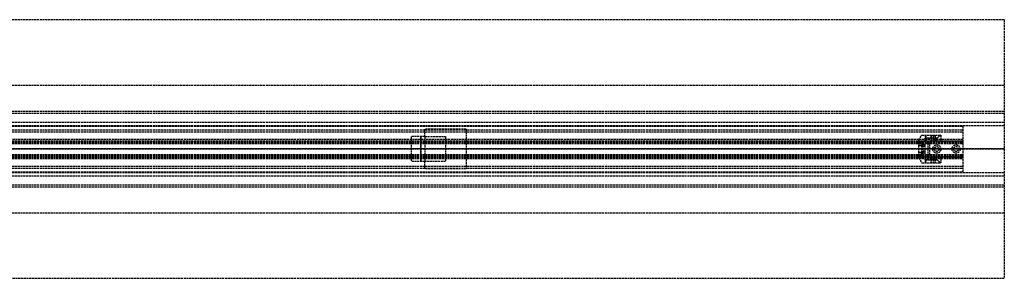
# Model space of a CAD drawing. Header units: millimetres. Extents: x -1 to 2050, y -94 to 94.
# Tile 14 of 14: x 1336 to 2050, y -94 to 94. Entities that reach past the tile are written whole.
import ezdxf

# ---------------------------------------------------------------- set-up
doc = ezdxf.new("R2010")
doc.units = ezdxf.units.MM
doc.header["$LTSCALE"] = 10
doc.linetypes.add('ALLCAD_Strich', pattern=[0.2, 0.15, -0.05])
doc.layers.add('BESCH_KONT_sich_schn_ansi_2d', color=40, linetype='Continuous')
doc.layers.add('BESCH_KONT_sich_schn_grun_2d', color=10, linetype='Continuous')

msp = doc.modelspace()

# ---------------------------------------------------------------- linework, layer by layer
at = {"layer": 'BESCH_KONT_sich_schn_ansi_2d', "linetype": 'ALLCAD_Strich'}
for p, q in [((0, 0, 2353), (2050, 0, 2353)), ((0, 0, 2359.5), (2050, 0, 2359.5)), ((0, 0, 2359), (2050, 0, 2359)), ((2050, 0, 2362), (0, 0, 2362)), ((2050, 0, 2361.5), (0, 0, 2361.5)), ((0, 0, 2350), (2020, 0, 2350)), ((0, 0, 2350.5), (2020, 0, 2350.5)), ((0, 0, 2355), (2020, 0, 2355)), ((0, 0, 2322), (2020, 0, 2322)), ((0, 0, 2326.5), (2020, 0, 2326.5)), ((0, 0, 2352.5), (2020, 0, 2352.5)), ((2020, 0, 2325.5), (0, 0, 2325.5)), ((0, 0, 2324), (2020, 0, 2324)), ((2050, 0, 2418), (0, 0, 2418)), ((0, 0, 2368), (2050, 0, 2368)), ((2050, 0), (995, 0)), ((1629.5, 0, 2365), (1619.5, 0, 2365)), ((1619.5, 0, 2365), (1619.5, 0, 2362)), ((1626.5, 0, 2359), (1626.5, 0, 2362)), ((1626.5, 0, 2362), (1626.5, 0, 2355)), ((1629.5, 0, 2359), (1629.5, 0, 2365)), ((1629.5, 0, 2355), (1629.5, 0, 2359)), ((1644.5, 0, 2359), (1644.5, 0, 2362)), ((1659.5, 0, 2359), (1659.5, 0, 2355)), ((1988, 0, 2347), (1988, 0, 2350)), ((1988, 0, 2328.6), (1990, 0, 2328.6)), ((1988, 0, 2328.6), (1988, 0, 2328.88)), ((1988, 0, 2346), (1990, 0, 2346)), ((1988, 0, 2332.03), (1990, 0, 2332.03)), ((1988, 0, 2331.6), (1988, 0, 2331.3)), ((1988, 0, 2328.88), (1988, 0, 2331.3)), ((1988, 0, 2331.3), (1990, 0, 2331.3)), ((1990, 0, 2328.88), (1988, 0, 2328.88)), ((1988, 0, 2346.51), (1990, 0, 2342.9)), ((1990, 0, 2347), (1988, 0, 2347)), ((1988, 0, 2331.6), (1990, 0, 2331.6)), ((1990, 0, 2335.7), (1988, 0, 2332.09)), ((1988, 0, 2332.09), (1988, 0, 2331.6)), ((1988, 0, 2347), (1988, 0, 2346.51)), ((1988, 0, 2332.09), (1988, 0, 2346.51)), ((1990, 0, 2343), (1991, 0, 2343)), ((1990, 0, 2349), (1991, 0, 2349)), ((1990, 0, 2330), (1991, 0, 2330)), ((1990, 0, 2336), (1991, 0, 2336)), ((1990, 0, 2352), (1990.1, 0, 2352)), ((1990, 0, 2350), (1990, 0, 2350)), ((1990, 0, 2349.99), (1990, 0, 2349.99)), ((1990, 0, 2349.99), (1990, 0, 2349.99)), ((1990, 0, 2349.99), (1990, 0, 2349.99)), ((1990, 0, 2350), (1990, 0, 2350)), ((1990, 0, 2349.99), (1990, 0, 2349.99)), ((1990, 0, 2349.99), (1990, 0, 2350)), ((1990, 0, 2350), (1990, 0, 2350)), ((1990, 0, 2328.8), (1990, 0, 2328.6)), ((1990, 0, 2348.04), (1990, 0, 2350)), ((1990, 0, 2350), (1990, 0, 2350)), ((1990, 0, 2350), (1990, 0, 2350)), ((1990, 0, 2350), (1990, 0, 2350)), ((1990, 0, 2349.99), (1990, 0, 2349.99)), ((1990, 0, 2350), (1990, 0, 2350)), ((1990, 0, 2350), (1990, 0, 2350)), ((1990, 0, 2349.99), (1990, 0, 2349.99)), ((1990, 0, 2350), (1990, 0, 2350)), ((1990, 0, 2350), (1990, 0, 2350)), ((1992.5, 0, 2347.55), (1990, 0, 2347.55)), ((1992.5, 0, 2344.05), (1990, 0, 2344.05)), ((1992.5, 0, 2334.55), (1990, 0, 2334.55)), ((1992.5, 0, 2331.05), (1990, 0, 2331.05)), ((1990, 0, 2342.9), (2003.59, 0, 2342.9)), ((1990, 0, 2342.9), (1990, 0, 2335.7)), ((1990, 0, 2335.7), (1990, 0, 2331.6)), ((1990, 0, 2347), (1990, 0, 2342.9)), ((1990, 0, 2348.04), (1990, 0, 2347)), ((2003.59, 0, 2335.7), (1990, 0, 2335.7)), ((1990, 0, 2331.6), (1990, 0, 2328.8)), ((1990, 0, 2328.8), (1992.5, 0, 2328.8)), ((1992.5, 0, 2349.8), (1990, 0, 2349.8)), ((1990.1, 0, 2352), (1990.1, 0, 2350)), ((1991.1, 0, 2352), (1990.1, 0, 2352)), ((1991, 0, 2343), (1991, 0, 2349)), ((1991, 0, 2330), (1991, 0, 2336)), ((1991.1, 0, 2350), (1991.1, 0, 2352)), ((1991.1, 0, 2352), (2019, 0, 2352)), ((1992.5, 0, 2338), (1992.5, 0, 2340.6)), ((1992.5, 0, 2344.9), (1992.5, 0, 2349.8)), ((1992.5, 0, 2338), (1992.5, 0, 2333.7)), ((1992.5, 0, 2344.9), (1992.5, 0, 2340.6)), ((1992.5, 0, 2328.8), (1992.5, 0, 2333.7)), ((2001.39, 0, 2344.9), (1992.5, 0, 2344.9)), ((1992.5, 0, 2333.7), (2001.39, 0, 2333.7)), ((1992.5, 0, 2341.6), (1994.5, 0, 2341.6)), ((1993, 0, 2341.1), (1996.74, 0, 2341.1)), ((1996.74, 0, 2337.5), (1993, 0, 2337.5)), ((1994.5, 0, 2335.7), (1996, 0, 2335.7)), ((1994.5, 0, 2341.6), (1994.5, 0, 2335.7)), ((1996, 0, 2342.9), (1996, 0, 2335.7)), ((1997.2, 0, 2340.99), (1998.7, 0, 2340.22)), ((1998.7, 0, 2338.38), (1997.2, 0, 2337.61)), ((1999.25, 0, 2348.5), (1998, 0, 2347.5)), ((1998, 0, 2347), (1998, 0, 2347.5)), ((2004, 0, 2347), (1998, 0, 2347)), ((2004, 0, 2347.5), (1998, 0, 2347.5)), ((1999.25, 0, 2348.5), (1999.25, 0, 2352)), ((2002.75, 0, 2348.5), (1999.25, 0, 2348.5)), ((1999.25, 0, 2352), (1999.25, 0, 2350)), ((1999.71, 0, 2340.09), (2004, 0, 2341.06)), ((2004, 0, 2337.54), (1999.71, 0, 2338.51)), ((2001.39, 0, 2333.7), (2003.59, 0, 2335.7)), ((2003.59, 0, 2342.9), (2001.39, 0, 2344.9)), ((2002.75, 0, 2348.5), (2002.75, 0, 2352)), ((2002.75, 0, 2348.5), (2004, 0, 2347.5)), ((2002.75, 0, 2352), (2002.75, 0, 2350)), ((2003.59, 0, 2335.7), (2004, 0, 2336.08)), ((2004, 0, 2342.52), (2003.59, 0, 2342.9)), ((2004, 0, 2347), (2004, 0, 2347.5)), ((2004, 0, 2337.54), (2004, 0, 2336.08)), ((2004, 0, 2342.52), (2004, 0, 2341.06)), ((2013.25, 0, 2348.5), (2012, 0, 2347.5)), ((2012, 0, 2347), (2012, 0, 2347.5)), ((2018, 0, 2347), (2012, 0, 2347)), ((2018, 0, 2347.5), (2012, 0, 2347.5)), ((2013.25, 0, 2348.5), (2013.25, 0, 2352)), ((2016.75, 0, 2348.5), (2013.25, 0, 2348.5)), ((2013.25, 0, 2352), (2013.25, 0, 2350)), ((2016.75, 0, 2348.5), (2016.75, 0, 2352)), ((2016.75, 0, 2348.5), (2018, 0, 2347.5)), ((2016.75, 0, 2352), (2016.75, 0, 2350)), ((2018, 0, 2347), (2018, 0, 2347.5)), ((2019, 0, 2352), (2019, 0, 2350)), ((2020, 0, 2352), (2019, 0, 2352)), ((2020, 0, 2355), (2020, 0, 2322)), ((2050, 0, 2368), (2050, 0, 2418)), ((2050, 0), (2050, 0, 2368))]:
    msp.add_line(p, q, dxfattribs=at)
at = {"layer": 'BESCH_KONT_sich_schn_ansi_2d', "linetype": 'ALLCAD_Strich', "extrusion": (0, 1, 0)}
for centre, radius, start, end in [((-1990, 2350), 2, 360, 90), ((-1993, 2340.6), 0.5, 0, 90), ((-1993, 2338), 0.5, 270, 360), ((-1996.74, 2340.1), 1, 90, 117.26618), ((-1996.74, 2338.5), 1, 242.73382, 270)]:
    msp.add_arc(centre, radius, start, end, dxfattribs=at)
at = {"layer": 'BESCH_KONT_sich_schn_ansi_2d', "linetype": 'ALLCAD_Strich', "extrusion": (0, -1, 0)}
for centre, start, end in [((1999.38, 2341.55), 242.73382, 282.73382), ((1999.38, 2337.05), 77.26618, 117.26618)]:
    msp.add_arc(centre, 1.5, start, end, dxfattribs=at)
at = {"layer": 'BESCH_KONT_sich_schn_grun_2d', "linetype": 'ALLCAD_Strich'}
for p, q in [((0, 94), (2050, 94)), ((2050, 94), (2050, -94)), ((0, 46.5), (2050, 46.5)), ((0, 27.5), (2050, 27.5)), ((0, 27.5), (2050, 27.5)), ((0, 26), (2050, 26)), ((0, 19.5), (2050, 19.5)), ((0, 17), (2050, 17)), ((0, 16.5), (2020, 16.5)), ((1659.5, 14.5), (1629.5, 14.5)), ((1629.5, 9), (1629.5, 14.5)), ((1659.5, 14.5), (1659.5, -14.5)), ((2020, 16.5), (2020, -16.5)), ((0, 14), (2020, 14)), ((0, 12.38), (2020, 12.38)), ((1629.5, 9), (1619.5, 9)), ((1619.5, 9), (1619.5, -9)), ((1626.5, -9), (1626.5, 9)), ((1626.5, 9), (1626.5, -9)), ((1629.5, 9), (1644.5, 9)), ((1629.5, 9), (1629.5, -9)), ((1644.5, 9), (1644.5, -9)), ((1988, 6.35), (1990, 10)), ((1990, 10), (2003.59, 10)), ((1992.5, 10), (1992.5, 7.98)), ((2001.39, 7.98), (1992.5, 7.98)), ((1992.5, 7.98), (2001.39, 7.98)), ((1992.5, 3.02), (1992.5, 7.98)), ((1993, 10), (1993, 5.5)), ((1996.74, 10), (1996.74, 5.5)), ((1997.2, 10), (1997.2, 5.5)), ((1998.7, 10), (1998.7, 5.5)), ((1999.71, 10), (1999.71, 5.5)), ((2003.59, 10), (2001.39, 7.98)), ((2001.39, 7.98), (2003.59, 10)), ((2001.39, 5.5), (2001.39, 7.98)), ((2003.59, 10), (2004, 10)), ((2004, 10), (2004, 5.5)), ((2020, 7), (0, 7)), ((0, 4.5), (2020, 4.5)), ((0, 4), (2020, 4)), ((0.02, 5.5), (2020, 5.5)), ((234, 6), (2020, 6)), ((1988, 5.85), (1988, 6.35)), ((1988, 5.85), (1990, 5.85)), ((1990, 5.75), (1988, 5.75)), ((1988, 4.8), (1988, 5.75)), ((1990, 5.44), (1988, 5.44)), ((1988, -4.8), (1988, 4.8)), ((1988, 4.8), (1990, 4.8)), ((1988, 2.89), (1990, 2.89)), ((1990, 2.2), (1988, 2.2)), ((1990, 5.85), (1990, 4.8)), ((1990.1, 4.8), (1990, 4.8)), ((1990, 4.8), (1990, -4.8)), ((1992.5, 3.02), (1990, 3.02)), ((1990, 3), (1991, 3)), ((1992.5, 1.75), (1990, 1.75)), ((1990, 0.01), (1990, 0.02)), ((1990, 0.02), (1990, 0.02)), ((1990, 0.01), (1990, 0.01)), ((1990, 0.01), (1990, 0.01)), ((1990, 0.01), (1990, 0.01)), ((1990, 0.01), (1990, 0.01)), ((1990, 0.01), (1990, 0.01)), ((1990, 0.01), (1990, 0.01)), ((1990, 0.01), (1990, 0.01)), ((1990, 0.01), (1990, 0.01)), ((1990, 0.01), (1990, 0.01)), ((1990, 0.01), (1990, 0.01)), ((1990, 0.01), (1990, 0.01)), ((1990, 0.01), (1990, 0.01)), ((1990, 0.01), (1990, 0)), ((1990, 0.01), (1990, 0.01)), ((1990, 0.01), (1990, 0.01)), ((1990, 0), (1990, 0)), ((1990, 0), (1990, 0)), ((1990, 0), (1990, 0)), ((1990, 0), (1990, 0)), ((1990, 0), (1990, 0)), ((1991, -3), (1991, 3)), ((2019, 5.75), (1991.1, 5.75)), ((1996, 4.25), (1992.5, 4.25)), ((1992.5, -3.02), (1992.5, 3.02)), ((1994.5, 4.25), (1994.5, -4.25)), ((1996, -4.25), (1996, 4.25)), ((0, -4), (2020, -4)), ((0, -4.5), (2020, -4.5)), ((0, -5.5), (2020, -5.5)), ((0, -7), (2020, -7)), ((234, -6), (2020, -6)), ((1988, -2.2), (1990, -2.2)), ((1990, -2.89), (1988, -2.89)), ((1990, -4.8), (1988, -4.8)), ((1988, -5.75), (1988, -4.8)), ((1988, -5.44), (1990, -5.44)), ((1988, -5.75), (1990, -5.75)), ((1990, -5.85), (1988, -5.85)), ((1988, -5.85), (1988, -6.35)), ((1988, -6.35), (1990, -10)), ((1990, 0), (1990, 0)), ((1990, 0), (1990, 0)), ((1990, 0), (1990, 0)), ((1990, 0), (1990, 0)), ((1990, 0), (1990, 0)), ((1990, 0), (1990, 0)), ((1990, 0), (1990, 0)), ((1990, 0), (1990, 0)), ((1990, 0), (1990, 0)), ((1992.5, -1.75), (1990, -1.75)), ((1990, -3), (1991, -3)), ((1992.5, -3.02), (1990, -3.02)), ((1990, -4.8), (1990.1, -4.8)), ((1990, -4.8), (1990, -5.85)), ((1991.1, -5.75), (2019, -5.75)), ((1992.5, -7.98), (1992.5, -3.02)), ((1992.5, -4.25), (1996, -4.25)), ((1993, -5.5), (1993, -10)), ((1996.74, -5.5), (1996.74, -10)), ((1997.2, -5.5), (1997.2, -10)), ((1998.7, -5.5), (1998.7, -10)), ((1999.71, -5.5), (1999.71, -10)), ((2001.39, -7.98), (2001.39, -5.5)), ((2004, -5.5), (2004, -10)), ((0, -12.38), (2020, -12.38)), ((0, -14), (2020, -14)), ((1629.5, -9), (1619.5, -9)), ((1644.5, -9), (1629.5, -9)), ((1629.5, -14.5), (1629.5, -9)), ((1990, -10), (2003.59, -10)), ((1992.5, -7.98), (1992.5, -10)), ((2001.39, -7.98), (1992.5, -7.98)), ((1992.5, -7.98), (2001.39, -7.98)), ((2001.39, -7.98), (2003.59, -10)), ((2003.59, -10), (2001.39, -7.98)), ((2004, -10), (2003.59, -10)), ((0, -16.5), (2020, -16.5)), ((0, -17), (2050, -17)), ((0, -19.5), (2050, -19.5)), ((1659.5, -14.5), (1629.5, -14.5)), ((0, -26), (2050, -26)), ((0, -27.5), (2050, -27.5)), ((0, -27.5), (2050, -27.5)), ((0, -46.5), (2050, -46.5)), ((2050, -94), (0, -94))]:
    msp.add_line(p, q, dxfattribs=at)
for centre, radius in [((2001, 0), 3), ((2001, 0), 1.75), ((2001, 0), 1.75), ((2015, 0), 3), ((2015, 0), 1.75), ((2015, 0), 1.75)]:
    msp.add_circle(centre, radius, dxfattribs=at)
for centre, start, end in [((1991.1, 4.75), 90, 177.13402), ((2019, 4.75), 0, 90), ((1991.1, -4.75), 182.86598, 270), ((2019, -4.75), 270, 0)]:
    msp.add_arc(centre, 1, start, end, dxfattribs=at)

doc.saveas('drawing.dxf')
